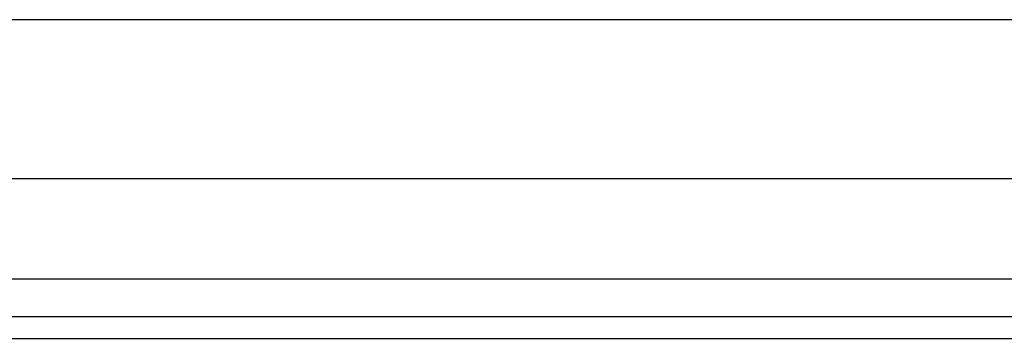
# Model space of a CAD drawing. Header units: inches. Extents: x 2 to 128, y 2 to 83.
# Tile 19 of 100: x 31.35 to 34.53, y 24.59 to 25.62. Entities that reach past the tile are written whole.
import ezdxf

# ---------------------------------------------------------------- set-up
doc = ezdxf.new("R2010")
doc.units = ezdxf.units.IN
doc.header["$LTSCALE"] = 7.686019
doc.header["$MEASUREMENT"] = 0
doc.layers.add('Visible Edges(ANSI)', color=7, linetype='Continuous', lineweight=25)
doc.layers.add('Visible Tangent Edges(ANSI)', color=7, linetype='Continuous', lineweight=25)

msp = doc.modelspace()

# ---------------------------------------------------------------- linework, layer by layer
at = {"layer": 'Visible Edges(ANSI)'}
for p, q in [((7.5246, 25.6224), (36.5353, 25.6224)), ((36.5353, 25.1066), (7.5246, 25.1066)), ((37.5193, 24.6602), (6.5673, 24.6602)), ((6.5673, 24.5908), (37.5193, 24.5908))]:
    msp.add_line(p, q, dxfattribs=at)
at = {"layer": 'Visible Tangent Edges(ANSI)'}
msp.add_line((37.5193, 24.7821), (6.5673, 24.7821), dxfattribs=at)

doc.saveas('drawing.dxf')
